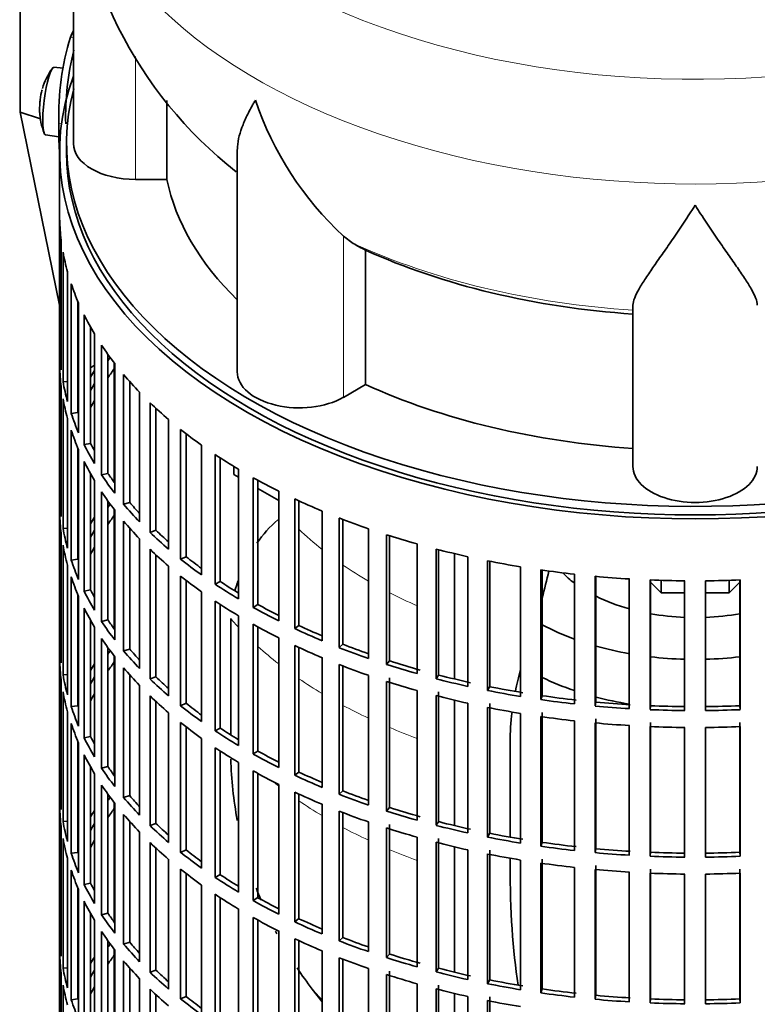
# Model space of a CAD drawing. Header units: millimetres. Extents: x 166 to 773, y -3529 to 2303.
# Tile 3 of 26: x 578 to 685, y -3418 to -3276. Entities that reach past the tile are written whole.
import ezdxf

# ---------------------------------------------------------------- set-up
doc = ezdxf.new("R2010")
doc.units = ezdxf.units.MM
for name, color, linetype in [('M5X8_UNI7687', 7, 'Continuous'), ('VSI134_DIFFUSORE', 7, 'Continuous'), ('VSI134_FILTRO_A', 7, 'Continuous'), ('VSI134_GIUNTO_8×', 7, 'Continuous'), ('VSI134_SUPPORTO_', 7, 'Continuous'), ('VSI134_TERMINALE', 7, 'Continuous')]:
    doc.layers.add(name, color=color, linetype=linetype)

# ---------------------------------------------------------------- blocks, each defined once
blk = doc.blocks.new('SE4')
at = {"layer": 'M5X8_UNI7687', "color": 7, "linetype": 'Continuous', "lineweight": 35}
for p, q in [((584.06, -3282.61), (582.75, -3282.48)), ((581.55, -3292.27), (583.47, -3292.56))]:
    blk.add_line(p, q, dxfattribs=at)
for start, end in [(144.9873, 163.3043), (166.4722, 175.0433), (182.7249, 201.02)]:
    blk.add_arc((590.66, -3288.42), 10, start, end, dxfattribs=at)
for centre, major_axis, ratio, start_param, end_param in [((582.15, -3287.38), (0.6, 4.89), 0.169759, 0.004788, 3.136805), ((590.68, -3288.33), (9.78, -2.08), 0.810411, 3.076577, 3.120069), ((590.65, -3288.55), (9.94, -1.06), 0.589949, 3.115062, 3.229621), ((589.14, -3286.43), (-7.36, -5.62), 0.747167, 5.690056, 5.839748)]:
    blk.add_ellipse(centre, major_axis=major_axis, ratio=ratio, start_param=start_param, end_param=end_param, dxfattribs=at)
at = {"layer": 'VSI134_DIFFUSORE', "color": 7, "linetype": 'Continuous', "lineweight": 35}
for p, q in [((585.57, -3250.48), (585.57, -3293.53)), ((599.09, -3298.73), (599.09, -3287.27)), ((609.29, -3294.44), (609.29, -3326.6)), ((594.57, -3298.73), (599.09, -3298.73)), ((626.08, -3307.98), (624.65, -3306.93)), ((627.86, -3328.43), (627.86, -3308.95)), ((666.57, -3340.3), (666.57, -3316.95)), ((624.65, -3330.28), (627.86, -3328.43))]:
    blk.add_line(p, q, dxfattribs=at)
at = {"layer": 'VSI134_DIFFUSORE', "color": 4, "linetype": 'Continuous', "lineweight": 9}
for p, q in [((594.57, -3298.73), (594.57, -3280.92)), ((624.65, -3330.28), (624.65, -3306.93))]:
    blk.add_line(p, q, dxfattribs=at)
at = {"layer": 'VSI134_DIFFUSORE', "color": 7, "linetype": 'Continuous', "lineweight": 35}
for centre, radius, start, end in [((646.8, -3249.41), 61.16, 181.0224, 231.9887), ((657.15, -3271.97), 47.73, 198.6373, 227.0857), ((633.99, -3295.59), 14.7, 237.4509, 245.3566)]:
    blk.add_arc(centre, radius, start, end, dxfattribs=at)
at = {"layer": 'VSI134_DIFFUSORE', "color": 4, "linetype": 'Continuous', "lineweight": 9}
for centre, major_axis, start_param, end_param in [((675.57, -3234.76), (85.67, 0), 2.812199, 6.283185), ((675.57, -3247.52), (-89.83, 0), 0, 3.209137), ((675.57, -3272.06), (-79.5, 0), 0.898849, 1.457346)]:
    blk.add_ellipse(centre, major_axis=major_axis, ratio=0.57735, start_param=start_param, end_param=end_param, dxfattribs=at)
at = {"layer": 'VSI134_DIFFUSORE', "color": 7, "linetype": 'Continuous', "lineweight": 35}
for centre, major_axis, start_param, end_param in [((594.57, -3293.53), (9, 0), 3.141593, 4.712389), ((675.57, -3293.53), (-77, 0), 0.117151, 0.534109), ((675.57, -3274.06), (-77, 0), 0.902549, 1.453645), ((618.29, -3326.6), (9, 0), 3.141593, 5.497787), ((675.57, -3293.53), (-77, 0), 0.902549, 1.453645), ((675.57, -3340.3), (-9, 0), 0, 3.141593)]:
    blk.add_ellipse(centre, major_axis=major_axis, ratio=0.57735, start_param=start_param, end_param=end_param, dxfattribs=at)
for points, knots in [([(609.29, -3294.46), (609.29, -3294.3), (609.3, -3294.14), (609.38, -3292.96), (609.67, -3291.91), (610.34, -3290.24), (610.6, -3289.66), (611.06, -3288.77), (611.22, -3288.47), (611.47, -3288.01), (611.6, -3287.78), (611.74, -3287.54), (611.83, -3287.38), (611.88, -3287.3), (611.93, -3287.23)], [0.4600931, 0.4600931, 0.4600931, 0.4600931, 0.5, 0.5, 0.75, 0.75, 0.875, 0.875, 0.9375, 0.9375, 0.96875, 0.984375, 0.984375, 1, 1, 1, 1]), ([(675.57, -3302.45), (675.43, -3302.66), (675.3, -3302.87), (675.03, -3303.29), (674.9, -3303.5), (674.5, -3304.11), (674.24, -3304.52), (673.45, -3305.71), (672.94, -3306.48), (671.92, -3307.95), (671.43, -3308.67), (670.48, -3310.02), (670.03, -3310.66), (669.18, -3311.88), (668.79, -3312.46), (668.25, -3313.28), (668.08, -3313.55), (667.75, -3314.06), (667.6, -3314.31), (667.19, -3315.03), (666.97, -3315.47), (666.66, -3316.27), (666.57, -3316.63), (666.57, -3316.95)], [0, 0, 0, 0, 0.03125, 0.03125, 0.0625, 0.0625, 0.125, 0.125, 0.25, 0.25, 0.375, 0.375, 0.5, 0.5, 0.625, 0.625, 0.6875, 0.6875, 0.75, 0.75, 0.875, 0.875, 1, 1, 1, 1]), ([(684.57, -3316.95), (684.57, -3316.63), (684.48, -3316.27), (684.16, -3315.47), (683.94, -3315.03), (683.53, -3314.31), (683.38, -3314.06), (683.06, -3313.55), (682.89, -3313.28), (682.35, -3312.46), (681.95, -3311.88), (681.1, -3310.66), (680.65, -3310.02), (679.71, -3308.67), (679.21, -3307.96), (678.2, -3306.48), (677.68, -3305.71), (676.89, -3304.52), (676.63, -3304.12), (676.23, -3303.5), (676.1, -3303.29), (675.83, -3302.87), (675.7, -3302.66), (675.57, -3302.45)], [0, 0, 0, 0, 0.125, 0.125, 0.25, 0.25, 0.3125, 0.3125, 0.375, 0.375, 0.5, 0.5, 0.625, 0.625, 0.75, 0.75, 0.875, 0.875, 0.9375, 0.9375, 0.96875, 0.96875, 1, 1, 1, 1])]:
    blk.add_open_spline(points, degree=3, knots=knots, dxfattribs=at)
at = {"layer": 'VSI134_FILTRO_A', "color": 7, "linetype": 'Continuous', "lineweight": 35}
for p, q in [((583.57, -3294.76), (583.57, -3458.87)), ((583.58, -3304.61), (583.58, -3323.39)), ((583.8, -3307.5), (583.8, -3326.28)), ((584.06, -3309.24), (584.06, -3328.02)), ((584.71, -3312.1), (584.71, -3330.88)), ((585.24, -3313.82), (585.24, -3332.6)), ((586.22, -3316.4), (586.22, -3332.48)), ((586.32, -3316.64), (586.32, -3335.42)), ((587.1, -3318.33), (587.1, -3337.11)), ((588.06, -3320.14), (588.06, -3336.94)), ((588.61, -3321.08), (588.61, -3339.86)), ((583.8, -3323.39), (583.58, -3323.39)), ((589.64, -3322.73), (589.64, -3341.5)), ((590.57, -3324.07), (590.57, -3341.28)), ((583.58, -3325.84), (583.58, -3344.62)), ((591.56, -3325.39), (591.56, -3344.17)), ((592.84, -3326.98), (592.84, -3345.76)), ((583.8, -3328.73), (583.8, -3347.51)), ((584.71, -3327.97), (584.06, -3328.02)), ((593.72, -3328), (593.72, -3345.49)), ((584.06, -3330.47), (584.06, -3349.25)), ((595.15, -3329.54), (595.15, -3348.32)), ((596.66, -3331.05), (596.66, -3349.83)), ((597.5, -3331.85), (597.5, -3349.52)), ((584.71, -3333.33), (584.71, -3352.11)), ((586.22, -3332.48), (585.24, -3332.6)), ((599.35, -3333.49), (599.35, -3352.27)), ((585.24, -3335.05), (585.24, -3353.83)), ((601.08, -3334.92), (601.08, -3353.7)), ((601.88, -3335.54), (601.88, -3353.35)), ((586.22, -3337.62), (586.22, -3353.71)), ((588.06, -3336.94), (587.1, -3337.11)), ((604.13, -3337.21), (604.13, -3355.99)), ((586.32, -3337.87), (586.32, -3356.65)), ((606.07, -3338.55), (606.07, -3357.33)), ((606.81, -3339.03), (606.81, -3356.94)), ((587.1, -3339.56), (587.1, -3358.34)), ((588.06, -3341.36), (588.06, -3358.16)), ((590.57, -3341.28), (589.64, -3341.5)), ((609.45, -3340.68), (609.45, -3359.46)), ((611.59, -3341.91), (611.59, -3360.69)), ((588.61, -3342.31), (588.61, -3361.09)), ((612.27, -3342.29), (612.27, -3360.27)), ((583.8, -3344.62), (583.58, -3344.62)), ((589.64, -3343.95), (589.64, -3362.73)), ((615.28, -3343.86), (615.28, -3362.64)), ((590.57, -3345.29), (590.57, -3362.51)), ((593.72, -3345.49), (592.84, -3345.76)), ((617.6, -3344.99), (617.6, -3363.76)), ((618.21, -3345.27), (618.21, -3363.31)), ((583.58, -3347.07), (583.58, -3365.85)), ((591.56, -3346.62), (591.56, -3365.4)), ((621.56, -3346.74), (621.56, -3365.52)), ((592.84, -3348.21), (592.84, -3366.99)), ((624.04, -3347.75), (624.04, -3366.52)), ((624.58, -3347.95), (624.58, -3366.04)), ((583.8, -3349.96), (583.8, -3368.74)), ((584.71, -3349.2), (584.06, -3349.25)), ((593.72, -3349.23), (593.72, -3366.72)), ((597.5, -3349.52), (596.66, -3349.83)), ((628.26, -3349.3), (628.26, -3368.08)), ((630.88, -3350.17), (630.88, -3368.95)), ((631.34, -3350.32), (631.34, -3368.44)), ((584.06, -3351.7), (584.06, -3370.48)), ((595.15, -3350.77), (595.15, -3369.55)), ((635.32, -3351.5), (635.32, -3370.28)), ((596.66, -3352.28), (596.66, -3371.06)), ((597.5, -3353.08), (597.5, -3370.75)), ((601.88, -3353.35), (601.08, -3353.7)), ((638.06, -3352.24), (638.06, -3371.02)), ((638.44, -3352.34), (638.44, -3370.49)), ((642.68, -3353.35), (642.68, -3372.13)), ((584.71, -3354.56), (584.71, -3373.34)), ((586.22, -3353.71), (585.24, -3353.83)), ((599.35, -3354.71), (599.35, -3373.49)), ((645.53, -3353.94), (645.53, -3372.72)), ((645.83, -3354), (645.83, -3372.17)), ((601.08, -3356.15), (601.08, -3374.93)), ((650.3, -3354.81), (650.3, -3373.59)), ((653.22, -3355.27), (653.22, -3374.04)), ((653.44, -3355.3), (653.44, -3373.48)), ((658.1, -3355.89), (658.1, -3374.67)), ((661.08, -3356.19), (661.08, -3374.97)), ((661.21, -3356.21), (661.21, -3374.4)), ((585.24, -3356.28), (585.24, -3375.06)), ((601.88, -3356.77), (601.88, -3374.57)), ((606.81, -3356.94), (606.07, -3357.33)), ((666.04, -3356.57), (666.04, -3375.35)), ((669.06, -3356.72), (669.06, -3375.5)), ((669.1, -3356.72), (669.1, -3374.93)), ((674.05, -3356.85), (674.05, -3375.63)), ((677.08, -3356.85), (677.08, -3375.63)), ((682.03, -3356.72), (682.03, -3374.93)), ((682.07, -3356.72), (682.07, -3375.5)), ((586.22, -3358.85), (586.22, -3374.94)), ((588.06, -3358.16), (587.1, -3358.34)), ((604.13, -3358.44), (604.13, -3377.22)), ((586.32, -3359.1), (586.32, -3377.88)), ((606.07, -3359.78), (606.07, -3378.56)), ((606.81, -3360.26), (606.81, -3378.17)), ((612.27, -3360.27), (611.59, -3360.69)), ((587.1, -3360.79), (587.1, -3379.57)), ((609.45, -3361.9), (609.45, -3380.68)), ((588.06, -3362.59), (588.06, -3379.39)), ((590.57, -3362.51), (589.64, -3362.73)), ((611.59, -3363.14), (611.59, -3381.92)), ((618.21, -3363.31), (617.6, -3363.76)), ((588.61, -3363.54), (588.61, -3382.32)), ((612.27, -3363.51), (612.27, -3381.49)), ((583.8, -3365.85), (583.58, -3365.85)), ((589.64, -3365.18), (589.64, -3383.96)), ((615.28, -3365.09), (615.28, -3383.87)), ((624.58, -3366.04), (624.04, -3366.52)), ((590.57, -3366.52), (590.57, -3383.74)), ((593.72, -3366.72), (592.84, -3366.99)), ((617.6, -3366.21), (617.6, -3384.99)), ((618.21, -3366.5), (618.21, -3384.54)), ((583.58, -3368.3), (583.58, -3387.08)), ((591.56, -3367.85), (591.56, -3386.63)), ((621.56, -3367.97), (621.56, -3386.75)), ((624.04, -3368.97), (624.04, -3387.75)), ((631.34, -3368.44), (630.88, -3368.95)), ((584.71, -3370.43), (584.06, -3370.48)), ((592.84, -3369.43), (592.84, -3388.21)), ((593.72, -3370.46), (593.72, -3387.95)), ((624.58, -3369.18), (624.58, -3387.27)), ((583.8, -3371.18), (583.8, -3389.96)), ((597.5, -3370.75), (596.66, -3371.06)), ((628.26, -3370.53), (628.26, -3389.3)), ((630.88, -3371.4), (630.88, -3390.18)), ((631.34, -3370.89), (631.34, -3389.67)), ((638.44, -3370.49), (638.06, -3371.02)), ((584.06, -3372.93), (584.06, -3391.71)), ((595.15, -3372), (595.15, -3390.77)), ((635.32, -3372.73), (635.32, -3391.51)), ((638.44, -3372.94), (638.44, -3391.72)), ((645.83, -3372.17), (645.53, -3372.72)), ((596.66, -3373.51), (596.66, -3392.29)), ((597.5, -3374.31), (597.5, -3391.98)), ((601.88, -3374.57), (601.08, -3374.93)), ((638.06, -3373.47), (638.06, -3392.25)), ((642.68, -3374.58), (642.68, -3393.36)), ((645.83, -3374.62), (645.83, -3393.4)), ((653.44, -3373.48), (653.22, -3374.04)), ((661.21, -3374.4), (661.08, -3374.97)), ((584.71, -3375.79), (584.71, -3394.57)), ((586.22, -3374.94), (585.24, -3375.06)), ((599.35, -3375.94), (599.35, -3394.72)), ((645.53, -3375.17), (645.53, -3393.95)), ((650.3, -3376.04), (650.3, -3394.82)), ((653.44, -3375.93), (653.44, -3394.71)), ((669.1, -3374.93), (669.06, -3375.5)), ((682.03, -3374.93), (682.07, -3375.5)), ((585.24, -3377.51), (585.24, -3396.29)), ((601.08, -3377.38), (601.08, -3396.16)), ((653.22, -3376.49), (653.22, -3395.27)), ((658.1, -3377.12), (658.1, -3395.9)), ((661.08, -3377.42), (661.08, -3396.2)), ((661.21, -3376.85), (661.21, -3395.63)), ((669.1, -3377.37), (669.1, -3396.15)), ((682.03, -3377.37), (682.03, -3396.15)), ((601.88, -3378), (601.88, -3395.8)), ((606.81, -3378.17), (606.07, -3378.56)), ((666.04, -3377.8), (666.04, -3396.58)), ((669.06, -3377.95), (669.06, -3396.73)), ((674.05, -3378.08), (674.05, -3396.86)), ((677.08, -3378.08), (677.08, -3396.86)), ((682.07, -3377.95), (682.07, -3396.73)), ((586.22, -3380.08), (586.22, -3396.16)), ((586.32, -3380.33), (586.32, -3399.11)), ((588.06, -3379.39), (587.1, -3379.57)), ((604.13, -3379.67), (604.13, -3398.45)), ((606.07, -3381.01), (606.07, -3399.78)), ((606.81, -3381.49), (606.81, -3399.39)), ((612.27, -3381.49), (611.59, -3381.92)), ((587.1, -3382.02), (587.1, -3400.8)), ((609.45, -3383.13), (609.45, -3401.91)), ((588.06, -3383.82), (588.06, -3400.62)), ((590.57, -3383.74), (589.64, -3383.96)), ((611.59, -3384.37), (611.59, -3403.15)), ((618.21, -3384.54), (617.6, -3384.99)), ((588.61, -3384.77), (588.61, -3403.55)), ((612.27, -3384.74), (612.27, -3402.72)), ((583.8, -3387.07), (583.58, -3387.08)), ((589.64, -3386.41), (589.64, -3405.19)), ((615.28, -3386.32), (615.28, -3405.1)), ((617.6, -3387.44), (617.6, -3406.22)), ((624.58, -3387.27), (624.04, -3387.75)), ((590.57, -3387.75), (590.57, -3404.97)), ((593.72, -3387.95), (592.84, -3388.21)), ((618.21, -3387.73), (618.21, -3405.76)), ((583.58, -3389.53), (583.58, -3408.31)), ((591.56, -3389.08), (591.56, -3407.86)), ((621.56, -3389.2), (621.56, -3407.98)), ((624.04, -3390.2), (624.04, -3408.98)), ((624.58, -3390.41), (624.58, -3408.5)), ((631.34, -3389.67), (630.88, -3390.18)), ((584.71, -3391.66), (584.06, -3391.71)), ((592.84, -3390.66), (592.84, -3409.44)), ((593.72, -3391.69), (593.72, -3409.18)), ((628.26, -3391.75), (628.26, -3410.53)), ((638.44, -3391.72), (638.06, -3392.25)), ((583.8, -3392.41), (583.8, -3411.19)), ((595.15, -3393.22), (595.15, -3412)), ((597.5, -3391.98), (596.66, -3392.29)), ((630.88, -3392.63), (630.88, -3411.41)), ((631.34, -3392.12), (631.34, -3410.9)), ((584.06, -3394.15), (584.06, -3412.93)), ((635.32, -3393.96), (635.32, -3412.74)), ((638.06, -3394.7), (638.06, -3413.48)), ((638.44, -3394.17), (638.44, -3412.95)), ((645.83, -3393.4), (645.53, -3393.95)), ((653.44, -3394.71), (653.22, -3395.27)), ((596.66, -3394.74), (596.66, -3413.52)), ((597.5, -3395.53), (597.5, -3413.21)), ((601.88, -3395.8), (601.08, -3396.16)), ((642.68, -3395.8), (642.68, -3414.58)), ((645.83, -3395.85), (645.83, -3414.63)), ((661.21, -3395.63), (661.08, -3396.2)), ((584.71, -3397.02), (584.71, -3415.8)), ((586.22, -3396.16), (585.24, -3396.29)), ((599.35, -3397.17), (599.35, -3415.95)), ((645.53, -3396.4), (645.53, -3415.18)), ((650.3, -3397.27), (650.3, -3416.05)), ((653.44, -3397.16), (653.44, -3415.94)), ((669.1, -3396.15), (669.06, -3396.73)), ((682.03, -3396.15), (682.07, -3396.73)), ((585.24, -3398.74), (585.24, -3417.52)), ((601.08, -3398.6), (601.08, -3417.38)), ((653.22, -3397.72), (653.22, -3416.5)), ((658.1, -3398.35), (658.1, -3417.13)), ((661.08, -3398.65), (661.08, -3417.43)), ((661.21, -3398.08), (661.21, -3416.86)), ((669.1, -3398.6), (669.1, -3417.38)), ((682.03, -3398.6), (682.03, -3417.38)), ((601.88, -3399.23), (601.88, -3417.03)), ((606.81, -3399.39), (606.07, -3399.78)), ((666.04, -3399.03), (666.04, -3417.81)), ((669.06, -3399.18), (669.06, -3417.96)), ((674.05, -3399.31), (674.05, -3418.09)), ((677.08, -3399.31), (677.08, -3418.09)), ((682.07, -3399.18), (682.07, -3417.96)), ((586.22, -3401.31), (586.22, -3417.39)), ((586.32, -3401.56), (586.32, -3420.34)), ((588.06, -3400.62), (587.1, -3400.8)), ((604.13, -3400.89), (604.13, -3419.67)), ((587.1, -3403.25), (587.1, -3422.02)), ((606.07, -3402.23), (606.07, -3421.01)), ((606.81, -3402.72), (606.81, -3420.62)), ((612.27, -3402.72), (611.59, -3403.15)), ((609.45, -3404.36), (609.45, -3423.14)), ((588.06, -3405.05), (588.06, -3421.85)), ((588.61, -3406), (588.61, -3424.78)), ((590.57, -3404.97), (589.64, -3405.19)), ((611.59, -3405.6), (611.59, -3424.38)), ((612.27, -3405.97), (612.27, -3423.95)), ((618.21, -3405.76), (617.6, -3406.22)), ((615.28, -3407.55), (615.28, -3426.33)), ((583.8, -3408.3), (583.58, -3408.31)), ((589.64, -3407.64), (589.64, -3426.42)), ((617.6, -3408.67), (617.6, -3427.45)), ((618.21, -3408.96), (618.21, -3426.99)), ((624.58, -3408.5), (624.04, -3408.98)), ((590.57, -3408.98), (590.57, -3426.2)), ((591.56, -3410.31), (591.56, -3429.09)), ((593.72, -3409.18), (592.84, -3409.44)), ((583.58, -3410.76), (583.58, -3429.54)), ((621.56, -3410.43), (621.56, -3429.21)), ((624.04, -3411.43), (624.04, -3430.21)), ((624.58, -3411.64), (624.58, -3429.72)), ((631.34, -3410.9), (630.88, -3411.41)), ((584.71, -3412.88), (584.06, -3412.93)), ((592.84, -3411.89), (592.84, -3430.67)), ((593.72, -3412.92), (593.72, -3430.41)), ((597.5, -3413.21), (596.66, -3413.52)), ((628.26, -3412.98), (628.26, -3431.76)), ((638.44, -3412.95), (638.06, -3413.48)), ((583.8, -3413.64), (583.8, -3432.42)), ((595.15, -3414.45), (595.15, -3433.23)), ((630.88, -3413.86), (630.88, -3432.64)), ((631.34, -3413.35), (631.34, -3432.12)), ((645.83, -3414.63), (645.53, -3415.18)), ((584.06, -3415.38), (584.06, -3434.16)), ((596.66, -3415.97), (596.66, -3434.75)), ((635.32, -3415.19), (635.32, -3433.97)), ((638.06, -3415.93), (638.06, -3434.71)), ((638.44, -3415.4), (638.44, -3434.17)), ((653.44, -3415.94), (653.22, -3416.5)), ((586.22, -3417.39), (585.24, -3417.52)), ((597.5, -3416.76), (597.5, -3434.44)), ((601.88, -3417.03), (601.08, -3417.38)), ((642.68, -3417.03), (642.68, -3435.81)), ((645.83, -3417.08), (645.83, -3435.86)), ((661.21, -3416.86), (661.08, -3417.43)), ((669.1, -3417.38), (669.06, -3417.96)), ((682.03, -3417.38), (682.07, -3417.96)), ((645.53, -3417.63), (645.53, -3436.41))]:
    blk.add_line(p, q, dxfattribs=at)
for centre, major_axis, start_param, end_param in [((675.57, -3294.76), (-92, 0), -0.208894, 3.350487), ((675.57, -3294.76), (-91, 0), 0, 3.141593), ((675.57, -3303.74), (-92, 0), 0.016456, 0.07081), ((675.57, -3303.74), (-92, 0), 0.103722, 0.158077), ((675.57, -3303.74), (-92, 0), 0.190989, 0.245343), ((675.57, -3303.74), (-92, 0), 0.278255, 0.33261), ((675.57, -3322.52), (-92, 0), 0.016456, 0.07081), ((675.57, -3303.74), (-92, 0), 0.365522, 0.419876), ((675.57, -3343.75), (-91, 0), -0.374965, -0.365223), ((675.57, -3324.97), (-92, 0), 0.016456, 0.07081), ((675.57, -3346.2), (-91, 0), -0.394539, -0.365223), ((675.57, -3343.75), (-92, 0), -0.33261, -0.313806), ((675.57, -3303.74), (-92, 0), 0.452788, 0.507143), ((675.57, -3322.52), (-92, 0), 0.103722, 0.158077), ((675.57, -3343.75), (-91, 0), -0.299174, -0.277957), ((675.57, -3324.97), (-92, 0), 0.103722, 0.158077), ((675.57, -3346.2), (-91, 0), -0.299174, -0.277957), ((675.57, -3303.74), (-92, 0), 0.540055, 0.594409), ((675.57, -3322.52), (-92, 0), 0.190989, 0.245343), ((675.57, -3324.97), (-92, 0), 0.190989, 0.245343), ((675.57, -3303.74), (-92, 0), 0.627321, 0.681676), ((675.57, -3322.52), (-92, 0), 0.278255, 0.33261), ((675.57, -3322.52), (-91, 0), 0.277957, 0.299174), ((675.57, -3303.74), (-92, 0), 0.714588, 0.768942), ((675.57, -3324.97), (-92, 0), 0.278255, 0.33261), ((675.57, -3322.52), (-92, 0), 0.365522, 0.419876), ((675.57, -3322.52), (-91, 0), 0.365223, 0.394539), ((675.57, -3303.74), (-92, 0), 0.801854, 0.856209), ((675.57, -3343.75), (-92, 0), 0.016456, 0.07081), ((675.57, -3324.97), (-92, 0), 0.365522, 0.419876), ((675.57, -3364.98), (-91, 0), -0.374965, -0.365223), ((675.57, -3322.52), (-92, 0), 0.452788, 0.507143), ((675.57, -3322.52), (-91, 0), 0.45249, 0.486998), ((675.57, -3303.74), (-92, 0), 0.889121, 0.943475), ((675.57, -3346.2), (-92, 0), 0.016456, 0.07081), ((675.57, -3364.98), (-92, 0), -0.33261, -0.313806), ((675.57, -3367.43), (-91, 0), -0.394539, -0.365223), ((675.57, -3324.97), (-92, 0), 0.452788, 0.507143), ((675.57, -3303.74), (-92, 0), 0.976387, 1.030742), ((675.57, -3343.75), (-92, 0), 0.103722, 0.158077), ((675.57, -3364.98), (-91, 0), -0.299174, -0.277957), ((675.57, -3322.52), (-92, 0), 0.540055, 0.594409), ((675.57, -3322.52), (-91, 0), 0.539756, 0.577951), ((675.57, -3303.74), (-92, 0), 1.063654, 1.118008), ((675.57, -3346.2), (-92, 0), 0.103722, 0.158077), ((675.57, -3367.43), (-91, 0), -0.299174, -0.277957), ((675.57, -3324.97), (-92, 0), 0.540055, 0.594409), ((675.57, -3322.52), (-91, 0), 0.627022, 0.668018), ((675.57, -3303.74), (-92, 0), 1.15092, 1.205275), ((675.57, -3343.75), (-92, 0), 0.190989, 0.245343), ((675.57, -3322.52), (-92, 0), 0.627321, 0.681676), ((675.57, -3303.74), (-92, 0), 1.238186, 1.292541), ((675.57, -3324.97), (-92, 0), 0.627321, 0.681676), ((675.57, -3303.74), (-92, 0), 1.325453, 1.379807), ((675.57, -3303.74), (-92, 0), 1.412719, 1.467074), ((675.57, -3346.2), (-92, 0), 0.190989, 0.245343), ((675.57, -3322.52), (-92, 0), 0.714588, 0.768942), ((675.57, -3322.52), (-91, 0), 0.714289, 0.757518), ((675.57, -3303.74), (-92, 0), 1.499986, 1.55434), ((675.57, -3303.74), (92, 0), 4.728845, 4.783199), ((675.57, -3343.75), (-92, 0), 0.278255, 0.33261), ((675.57, -3343.75), (-91, 0), 0.277957, 0.299174), ((675.57, -3324.97), (-92, 0), 0.714588, 0.768942), ((675.57, -3322.52), (-91, 0), 0.801555, 0.846635), ((675.57, -3346.2), (-92, 0), 0.278255, 0.33261), ((675.57, -3322.52), (-92, 0), 0.801854, 0.856209), ((675.57, -3343.75), (-92, 0), 0.365522, 0.419876), ((675.57, -3343.75), (-91, 0), 0.365223, 0.394539), ((675.57, -3324.97), (-92, 0), 0.801854, 0.856209), ((675.57, -3322.52), (-91, 0), 0.888822, 0.935485), ((675.57, -3322.52), (-92, 0), 0.889121, 0.943475), ((675.57, -3364.98), (-92, 0), 0.016456, 0.07081), ((675.57, -3346.2), (-92, 0), 0.365522, 0.419876), ((675.57, -3322.52), (-91, 0), 0.976088, 1.024141), ((675.57, -3386.21), (-91, 0), -0.374965, -0.365223), ((675.57, -3343.75), (-92, 0), 0.452788, 0.507143), ((675.57, -3343.75), (-91, 0), 0.45249, 0.486998), ((675.57, -3324.97), (-92, 0), 0.889121, 0.943475), ((675.57, -3322.52), (-92, 0), 0.976387, 1.030742), ((675.57, -3367.43), (-92, 0), 0.016456, 0.07081), ((675.57, -3386.21), (-92, 0), -0.33261, -0.313806), ((675.57, -3388.66), (-91, 0), -0.394539, -0.365223), ((675.57, -3324.97), (-92, 0), 0.976387, 1.030742), ((675.57, -3322.52), (-92, 0), 1.063654, 1.118008), ((675.57, -3322.52), (-91, 0), 1.063355, 1.118307), ((675.57, -3364.98), (-92, 0), 0.103722, 0.158077), ((675.57, -3346.2), (-92, 0), 0.452788, 0.507143), ((675.57, -3386.21), (-91, 0), -0.299174, -0.277957), ((675.57, -3343.75), (-92, 0), 0.540055, 0.594409), ((675.57, -3343.75), (-91, 0), 0.539756, 0.577951), ((675.57, -3324.97), (-92, 0), 1.063654, 1.118008), ((675.57, -3322.52), (-92, 0), 1.15092, 1.205275), ((675.57, -3322.52), (-91, 0), 1.150621, 1.205573), ((675.57, -3367.43), (-92, 0), 0.103722, 0.158077), ((675.57, -3388.66), (-91, 0), -0.299174, -0.277957), ((675.57, -3322.52), (-92, 0), 1.238186, 1.292541), ((675.57, -3322.52), (-91, 0), 1.237888, 1.29284), ((675.57, -3346.2), (-92, 0), 0.540055, 0.594409), ((675.57, -3343.75), (-91, 0), 0.627022, 0.668018), ((675.57, -3324.97), (-92, 0), 1.15092, 1.205275), ((675.57, -3322.52), (-92, 0), 1.325453, 1.379807), ((675.57, -3322.52), (-91, 0), 1.325154, 1.380106), ((675.57, -3322.52), (-91, 0), 1.412421, 1.467373), ((675.57, -3364.98), (-92, 0), 0.190989, 0.245343), ((675.57, -3343.75), (-92, 0), 0.627321, 0.681676), ((675.57, -3324.97), (-92, 0), 1.238186, 1.292541), ((675.57, -3322.52), (-92, 0), 1.412719, 1.467074), ((675.57, -3322.52), (-92, 0), 1.499986, 1.55434), ((675.57, -3322.52), (-91, 0), 1.499687, 1.554639), ((675.57, -3322.52), (91, 0), 4.728546, 4.783498), ((675.57, -3322.52), (92, 0), 4.728845, 4.783199), ((675.57, -3367.43), (-92, 0), 0.190989, 0.245343), ((675.57, -3346.2), (-92, 0), 0.627321, 0.681676), ((675.57, -3324.97), (-92, 0), 1.325453, 1.379807), ((675.57, -3324.97), (-92, 0), 1.412719, 1.467074), ((675.57, -3343.75), (-92, 0), 0.714588, 0.768942), ((675.57, -3343.75), (-91, 0), 0.714289, 0.757518), ((675.57, -3324.97), (-92, 0), 1.499986, 1.55434), ((675.57, -3324.97), (92, 0), 4.728845, 4.783199), ((675.57, -3364.98), (-92, 0), 0.278255, 0.33261), ((675.57, -3364.98), (-91, 0), 0.277957, 0.299174), ((675.57, -3346.2), (-92, 0), 0.714588, 0.768942), ((675.57, -3343.75), (-91, 0), 0.801555, 0.846635), ((675.57, -3367.43), (-92, 0), 0.278255, 0.33261), ((675.57, -3343.75), (-92, 0), 0.801854, 0.856209), ((675.57, -3364.98), (-92, 0), 0.365522, 0.419876), ((675.57, -3364.98), (-91, 0), 0.365223, 0.394539), ((675.57, -3346.2), (-92, 0), 0.801854, 0.856209), ((675.57, -3343.75), (-91, 0), 0.888822, 0.935485), ((675.57, -3343.75), (-92, 0), 0.889121, 0.943475), ((675.57, -3386.21), (-92, 0), 0.016456, 0.07081), ((675.57, -3367.43), (-92, 0), 0.365522, 0.419876), ((675.57, -3346.2), (-92, 0), 0.889121, 0.943475), ((675.57, -3343.75), (-91, 0), 0.976088, 1.024141), ((675.57, -3407.43), (-91, 0), -0.374965, -0.365223), ((675.57, -3364.98), (-92, 0), 0.452788, 0.507143), ((675.57, -3364.98), (-91, 0), 0.45249, 0.486998), ((675.57, -3343.75), (-92, 0), 0.976387, 1.030742), ((675.57, -3388.66), (-92, 0), 0.016456, 0.07081), ((675.57, -3407.43), (-92, 0), -0.33261, -0.313806), ((675.57, -3409.88), (-91, 0), -0.394539, -0.365223), ((675.57, -3346.2), (-92, 0), 0.976387, 1.030742), ((675.57, -3343.75), (-92, 0), 1.063654, 1.118008), ((675.57, -3343.75), (-91, 0), 1.063355, 1.118307), ((675.57, -3386.21), (-92, 0), 0.103722, 0.158077), ((675.57, -3367.43), (-92, 0), 0.452788, 0.507143), ((675.57, -3343.75), (-91, 0), 1.150621, 1.205573), ((675.57, -3407.43), (-91, 0), -0.299174, -0.277957), ((675.57, -3364.98), (-92, 0), 0.540055, 0.594409), ((675.57, -3364.98), (-91, 0), 0.539756, 0.577951), ((675.57, -3346.2), (-92, 0), 1.063654, 1.118008), ((675.57, -3343.75), (-92, 0), 1.15092, 1.205275), ((675.57, -3388.66), (-92, 0), 0.103722, 0.158077), ((675.57, -3409.88), (-91, 0), -0.299174, -0.277957), ((675.57, -3346.2), (-92, 0), 1.15092, 1.205275), ((675.57, -3343.75), (-92, 0), 1.238186, 1.292541), ((675.57, -3343.75), (-91, 0), 1.237888, 1.29284), ((675.57, -3343.75), (-91, 0), 1.325154, 1.380106), ((675.57, -3367.43), (-92, 0), 0.540055, 0.594409), ((675.57, -3364.98), (-91, 0), 0.627022, 0.668018), ((675.57, -3343.75), (-92, 0), 1.325453, 1.379807), ((675.57, -3343.75), (-91, 0), 1.412421, 1.467373), ((675.57, -3386.21), (-92, 0), 0.190989, 0.245343), ((675.57, -3364.98), (-92, 0), 0.627321, 0.681676), ((675.57, -3346.2), (-92, 0), 1.238186, 1.292541), ((675.57, -3343.75), (-92, 0), 1.412719, 1.467074), ((675.57, -3343.75), (-92, 0), 1.499986, 1.55434), ((675.57, -3343.75), (-91, 0), 1.499687, 1.554639), ((675.57, -3343.75), (91, 0), 4.728546, 4.783498), ((675.57, -3343.75), (92, 0), 4.728845, 4.783199), ((675.57, -3388.66), (-92, 0), 0.190989, 0.245343), ((675.57, -3367.43), (-92, 0), 0.627321, 0.681676), ((675.57, -3346.2), (-92, 0), 1.325453, 1.379807), ((675.57, -3346.2), (-92, 0), 1.412719, 1.467074), ((675.57, -3364.98), (-92, 0), 0.714588, 0.768942), ((675.57, -3364.98), (-91, 0), 0.714289, 0.757518), ((675.57, -3346.2), (-92, 0), 1.499986, 1.55434), ((675.57, -3346.2), (92, 0), 4.728845, 4.783199), ((675.57, -3386.21), (-92, 0), 0.278255, 0.33261), ((675.57, -3386.21), (-91, 0), 0.277957, 0.299174), ((675.57, -3388.66), (-92, 0), 0.278255, 0.33261), ((675.57, -3367.43), (-92, 0), 0.714588, 0.768942), ((675.57, -3364.98), (-92, 0), 0.801854, 0.856209), ((675.57, -3364.98), (-91, 0), 0.801555, 0.846635), ((675.57, -3386.21), (-92, 0), 0.365522, 0.419876), ((675.57, -3386.21), (-91, 0), 0.365223, 0.394539), ((675.57, -3367.43), (-92, 0), 0.801854, 0.856209), ((675.57, -3364.98), (-91, 0), 0.888822, 0.935485), ((675.57, -3364.98), (-92, 0), 0.889121, 0.943475), ((675.57, -3407.43), (-92, 0), 0.016456, 0.07081), ((675.57, -3388.66), (-92, 0), 0.365522, 0.419876), ((675.57, -3367.43), (-92, 0), 0.889121, 0.943475), ((675.57, -3364.98), (-91, 0), 0.976088, 1.024141), ((675.57, -3428.66), (-91, 0), -0.374965, -0.365223), ((675.57, -3386.21), (-92, 0), 0.452788, 0.507143), ((675.57, -3386.21), (-91, 0), 0.45249, 0.486998), ((675.57, -3364.98), (-92, 0), 0.976387, 1.030742), ((675.57, -3409.88), (-92, 0), 0.016456, 0.07081), ((675.57, -3428.66), (-92, 0), -0.33261, -0.313806), ((675.57, -3431.11), (-91, 0), -0.394539, -0.365223), ((675.57, -3367.43), (-92, 0), 0.976387, 1.030742), ((675.57, -3364.98), (-92, 0), 1.063654, 1.118008), ((675.57, -3364.98), (-91, 0), 1.063355, 1.118307), ((675.57, -3407.43), (-92, 0), 0.103722, 0.158077), ((675.57, -3428.66), (-91, 0), -0.299174, -0.277957), ((675.57, -3388.66), (-92, 0), 0.452788, 0.507143), ((675.57, -3386.21), (-91, 0), 0.539756, 0.577951), ((675.57, -3364.98), (-91, 0), 1.150621, 1.205573), ((675.57, -3386.21), (-92, 0), 0.540055, 0.594409), ((675.57, -3367.43), (-92, 0), 1.063654, 1.118008), ((675.57, -3364.98), (-92, 0), 1.15092, 1.205275), ((675.57, -3364.98), (-91, 0), 1.237888, 1.29284), ((675.57, -3409.88), (-92, 0), 0.103722, 0.158077), ((675.57, -3431.11), (-91, 0), -0.299174, -0.277957), ((675.57, -3388.66), (-92, 0), 0.540055, 0.594409), ((675.57, -3367.43), (-92, 0), 1.15092, 1.205275), ((675.57, -3364.98), (-92, 0), 1.238186, 1.292541), ((675.57, -3364.98), (-91, 0), 1.325154, 1.380106), ((675.57, -3407.43), (-92, 0), 0.190989, 0.245343), ((675.57, -3386.21), (-92, 0), 0.627321, 0.681676), ((675.57, -3386.21), (-91, 0), 0.627022, 0.668018), ((675.57, -3364.98), (-92, 0), 1.325453, 1.379807), ((675.57, -3364.98), (-92, 0), 1.412719, 1.467074), ((675.57, -3364.98), (-91, 0), 1.412421, 1.467373), ((675.57, -3364.98), (-91, 0), 1.499687, 1.554639), ((675.57, -3364.98), (91, 0), 4.728546, 4.783498), ((675.57, -3367.43), (-92, 0), 1.238186, 1.292541), ((675.57, -3364.98), (-92, 0), 1.499986, 1.55434), ((675.57, -3364.98), (92, 0), 4.728845, 4.783199)]:
    blk.add_ellipse(centre, major_axis=major_axis, ratio=0.57735, start_param=start_param, end_param=end_param, dxfattribs=at)
at = {"layer": 'VSI134_GIUNTO_8×', "color": 7, "linetype": 'Continuous', "lineweight": 35}
for centre, major_axis, start_param, end_param in [((675.57, -3349.46), (-22, 0), 0.512266, 0.653708), ((675.57, -3349.46), (-22, 0), 0.860097, 1.12301), ((675.57, -3349.46), (-22, 0), 1.272507, 1.501929), ((675.57, -3349.46), (-22, 0), 1.639664, 1.869086), ((675.57, -3349.46), (-32.5, 0), 0.821803, 1.003487), ((675.57, -3349.46), (-32.5, 0), 1.113415, 1.273341), ((675.57, -3349.46), (-32.5, 0), 1.370522, 1.524199), ((675.57, -3349.46), (-32.5, 0), 1.617394, 1.771071), ((675.57, -3355.56), (-34.5, 0), 0.874436, 1.040008), ((675.57, -3355.56), (-34.5, 0), 1.141754, 1.291065)]:
    blk.add_ellipse(centre, major_axis=major_axis, ratio=0.57735, start_param=start_param, end_param=end_param, dxfattribs=at)
at = {"layer": 'VSI134_SUPPORTO_', "color": 7, "linetype": 'Continuous', "lineweight": 35}
for p, q in [((584.57, -3293.53), (584.57, -3294.76)), ((591.49, -3342.63), (591.49, -3325.31)), ((608.81, -3341.46), (608.81, -3340.29)), ((609.45, -3341.83), (608.81, -3341.46)), ((615.28, -3345.19), (612.27, -3343.46)), ((591.49, -3363.85), (591.49, -3346.54)), ((640.74, -3371.06), (640.74, -3352.9)), ((670.66, -3358.6), (669.1, -3357.04)), ((670.66, -3358.6), (670.66, -3356.78)), ((680.47, -3358.6), (680.47, -3356.78)), ((682.03, -3357.04), (680.47, -3358.6)), ((674.05, -3358.6), (670.66, -3358.6)), ((680.47, -3358.6), (677.08, -3358.6)), ((608.34, -3362.32), (608.34, -3379.16)), ((591.49, -3385.08), (591.49, -3367.77)), ((640.74, -3392.29), (640.74, -3374.13)), ((648.78, -3393.96), (648.78, -3380.09)), ((591.49, -3406.31), (591.49, -3389)), ((640.74, -3413.52), (640.74, -3395.36)), ((648.78, -3398.14), (648.78, -3397.01)), ((591.49, -3427.54), (591.49, -3410.22)), ((620.13, -3415.97), (621.56, -3417.81)), ((640.74, -3434.75), (640.74, -3416.59))]:
    blk.add_line(p, q, dxfattribs=at)
for centre, radius, start, end in [((629.21, -3363.45), 20.9, 132.2885, 144.8366), ((629.21, -3363.45), 20.9, 161.6046, 165.7625), ((665.89, -3381.05), 57.56, 181.5895, 190.4957), ((665.89, -3381.05), 57.56, 200.6285, 202.5098), ((665.89, -3381.05), 57.56, 207.4475, 207.8764), ((665.89, -3381.05), 57.56, 213.6, 217.3447)]:
    blk.add_arc(centre, radius, start, end, dxfattribs=at)
for centre, major_axis, ratio, start_param, end_param in [((675.57, -3293.53), (91, 0), 0.57735, 2.990093, 6.283185), ((643.42, -3354.3), (8.14, 34.04), 0.31246, 4.639612, 4.753819), ((654.52, -3372.09), (3.49, 14.59), 0.31246, 1.479895, 1.698732), ((654.52, -3372.09), (3.49, 14.59), 0.31246, -4.378668, -4.059125), ((683.22, -3350.13), (-20.93, -87.53), 0.31246, -0.917533, -0.65805)]:
    blk.add_ellipse(centre, major_axis=major_axis, ratio=ratio, start_param=start_param, end_param=end_param, dxfattribs=at)
at = {"layer": 'VSI134_SUPPORTO_', "color": 4, "linetype": 'Continuous', "lineweight": 9}
for centre, major_axis, start_param, end_param in [((675.57, -3329.82), (-66.6, 0), 0.533057, 0.625209), ((675.57, -3329.82), (-66.6, 0), 0.698932, 0.780897), ((675.57, -3329.82), (-66.6, 0), 0.844673, 0.921885), ((675.57, -3343.12), (-75, 0), 0.459415, 0.491682), ((675.57, -3343.12), (-75, 0), 0.566131, 0.63707), ((675.57, -3343.12), (-75, 0), 0.70007, 0.766956), ((675.57, -3343.12), (-75, 0), 0.823319, 0.888301), ((675.57, -3343.12), (-75, 0), 0.94022, 1.004352), ((675.57, -3360.8), (-75, 0), 0.618187, 0.63707), ((675.57, -3360.8), (-75, 0), 0.70007, 0.766956), ((675.57, -3360.8), (-75, 0), 0.823319, 0.888301), ((675.57, -3360.8), (-75, 0), 0.94022, 1.004352), ((675.57, -3399.59), (-62.27, 0), 0.473078, 0.521266)]:
    blk.add_ellipse(centre, major_axis=major_axis, ratio=0.57735, start_param=start_param, end_param=end_param, dxfattribs=at)
at = {"layer": 'VSI134_TERMINALE', "color": 7, "linetype": 'Continuous', "lineweight": 35}
for p, q in [((577.85, -3261.44), (577.85, -3289)), ((580.78, -3289.97), (577.85, -3289)), ((583.57, -3316.92), (577.85, -3289)), ((583.47, -3290.57), (583.47, -3292.21)), ((588.61, -3325.62), (588.06, -3326.01)), ((586.32, -3327.27), (586.22, -3327.23))]:
    blk.add_line(p, q, dxfattribs=at)
at = {"layer": 'VSI134_TERMINALE', "color": 4, "linetype": 'Continuous', "lineweight": 9}
for p, q in [((585.15, -3278.11), (585.57, -3278.15)), ((583.47, -3290.57), (583.85, -3290.6)), ((583.67, -3292.22), (583.47, -3292.21))]:
    blk.add_line(p, q, dxfattribs=at)
at = {"layer": 'VSI134_TERMINALE', "color": 7, "linetype": 'Continuous', "lineweight": 35}
for centre, radius, start, end in [((620.51, -3289.23), 37.07, 162.5529, 182.0785), ((622.89, -3289.51), 38.45, 165.7136, 181.7029)]:
    blk.add_arc(centre, radius, start, end, dxfattribs=at)
blk.add_ellipse((675.57, -3290.68), major_axis=(-93, 0), ratio=0.57735, start_param=-0.254688, end_param=-0.236132, dxfattribs=at)
blk.add_open_spline([(583.63, -3295.11), (583.62, -3295.1), (583.62, -3295.08), (583.6, -3294.94), (583.56, -3294.65), (583.53, -3294.31), (583.51, -3293.95), (583.5, -3293.75), (583.47, -3293.14), (583.47, -3292.69), (583.47, -3292.21)], degree=3, knots=[0.6809686, 0.6809686, 0.6809686, 0.6809686, 0.6875, 0.6875, 0.75, 0.8125, 0.8125, 0.875, 0.875, 1, 1, 1, 1], dxfattribs=at)

msp = doc.modelspace()

# ---------------------------------------------------------------- block references
msp.add_blockref('SE4', (0, 0))

doc.saveas('drawing.dxf')
